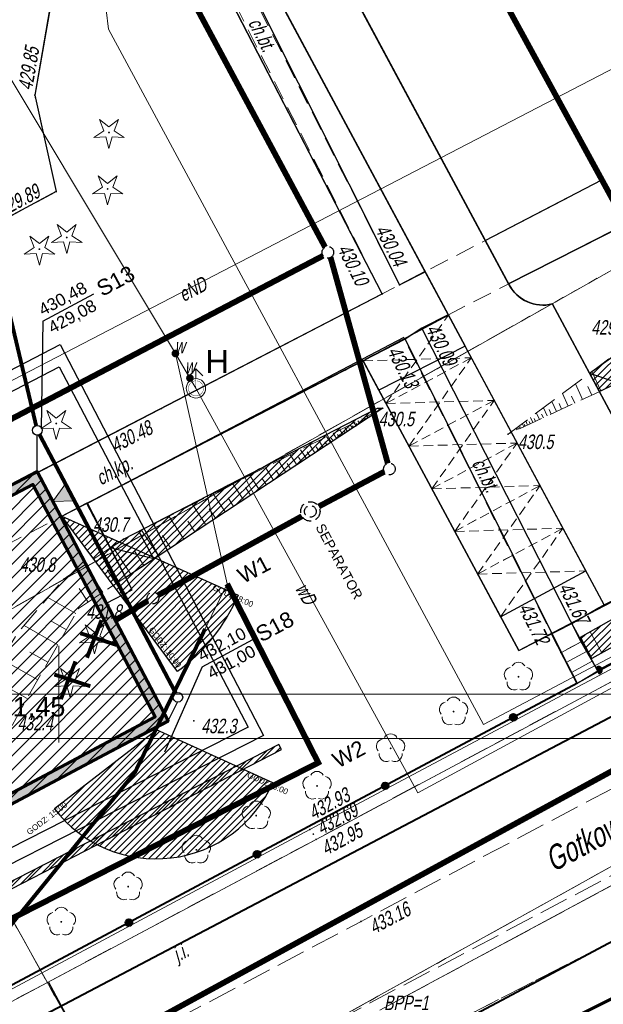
# Model space of a CAD drawing. Header units: metres. Extents: x 7408630 to 7411134, y 5569633 to 5570339.
# Tile 21 of 76: x 7410348 to 7410378, y 5569984 to 5570035. Entities that reach past the tile are written whole.
import ezdxf
from ezdxf.lldxf.tags import DXFTag

# ---------------------------------------------------------------- set-up
doc = ezdxf.new("R2010")
doc.units = ezdxf.units.M
doc.header["$MEASUREMENT"] = 0
for name, pattern in [('1.5_0.5', [2, 1.5, -0.5]), ('218-500', [1, 0.5, -0.5]), ('BUBZ01-500', [1.75, 1.25, -0.5]), ('DASHED', [0.75, 0.5, -0.25]), ('DGN Style 3', [8.758007, 6.255719, -2.502288]), ('HIDDEN', [9.525, 6.35, -3.175]), ('KTCR02-500', [1.5, 1, -0.5]), ('KTJZ01-500', [2, 1.5, -0.5])]:
    doc.linetypes.add(name, pattern=pattern)
for name, color, linetype, true_color in [('0 PZT - BUDYNEK OBJĘTY OPRACOWANIEM HATCH', 7, 'Continuous', 0x0d0d0d), ('1 PZT NASŁONECZNIENIE', 7, 'Continuous', 0xeb7500), ('_01_PZT - demontaże i rozbiórki', 7, 'Continuous', 0xd85c46)]:
    doc.layers.add(name, color=color, linetype=linetype, true_color=true_color)
for name, color, linetype, lineweight, true_color in [('0 PZT - SKARPY', 7, 'Continuous', 30, 0x395530), ('0 PZT - skarpy hatch', 7, 'Continuous', 5, 0x517944), ('_Ins - ele', 7, 'Continuous', 30, 0xb12020), ('_Kan-sanit', 7, 'KANSAN_LINE', 25, 0x624d2d), ('_Woda', 7, 'WODA_LINE', 25, 0x006b8f)]:
    doc.layers.add(name, color=color, linetype=linetype, lineweight=lineweight, true_color=true_color)
for name, color, linetype, lineweight in [('217-Granica konturu klasyfikcyjnego', 7, 'Continuous', 0), ('218-Granica użytku', 7, 'Continuous', 0), ('219-Linia granicy', 7, 'Continuous', 0), ('_BPP1-2', 7, 'Continuous', 0), ('_Kan-deszczowa', 82, 'KANSAN_LINE', 25), ('_MPZP_linie zagospodarowania', 7, 'Continuous', 0), ('_Zakres', 7, 'Continuous', 0), ('BUBZ01', 7, 'Continuous', 0), ('BUBZ01_1', 7, 'Continuous', 0), ('chodnik (powierzchnia)-Atr17', 7, 'Continuous', 0), ('Granica', 112, 'Continuous', 80), ('Hatch', 4, 'Continuous', 5), ('hydrant (punkt)', 7, 'Continuous', 0), ('jezdnia (powierzchnia)', 7, 'Continuous', 0), ('KTCR02', 7, 'Continuous', 0), ('KTJZ01', 7, 'Continuous', 0), ('KTOK04', 7, 'Continuous', 0), ('KTOK05_01', 7, 'Continuous', 0), ('KTOK06', 7, 'Continuous', 0), ('KTUL01', 7, 'Continuous', 0), ('mapa krzyze', 7, 'Continuous', 0), ('OBOP01_01', 7, 'Continuous', 0), ('OBOP02_01', 7, 'Continuous', 0), ('Obrys', 2, 'Continuous', 60), ('Opis', 8, 'Continuous', 13), ('przewód elektroenergetyczny (linia)', 7, 'Continuous', 0), ('przewód elektroenergetyczny (linia)-Atr1', 7, 'Continuous', 0), ('przewód gazowy (linia)', 7, 'Continuous', 0), ('przewód wodociągowy (linia)', 7, 'Continuous', 0), ('przewód wodociągowy (linia)-Atr1', 7, 'Continuous', 0), ('PTRW02', 7, 'Continuous', 0), ('RTPW01', 7, 'Continuous', 0), ('RTPW02', 7, 'Continuous', 0), ('SDRPK_420', 7, 'Continuous', 0), ('skarpa nieumocniona (powierzchnia)', 7, 'Continuous', 0), ('zasuwa - siec wodociągowa (punkt)', 7, 'Continuous', 0), ('zasuwa - siec wodociągowa (punkt)-Atr17', 7, 'Continuous', 0)]:
    doc.layers.add(name, color=color, linetype=linetype, lineweight=lineweight)
doc.layers.add('_MAPA', color=7, linetype='Continuous')
doc.styles.add('ARIAL', font='tahoma.ttf')
doc.styles.get("Standard").update_dxf_attribs({"font": 'arial.ttf'})
doc.styles.add('Style-WORKING_1250 I 0.20944', font='WORKING_1250.shx', dxfattribs={"oblique": 12})
tags = doc.linetypes.add('FH1_LINE', pattern='A,1,-0.2,["X",Standard,S=0.2,R=0,X=-0.1,Y=-0.1],-0.2', length=1.4).pattern_tags.tags
tags[15:16] = [DXFTag(74, 4), DXFTag(75, 0), DXFTag(340, '0'), DXFTag(46, 1.0), DXFTag(50, 0.0), DXFTag(44, 0.0), DXFTag(45, 0.0)]
tags[4:5] = [DXFTag(74, 4), DXFTag(75, 0), DXFTag(340, '0'), DXFTag(46, 1.0), DXFTag(50, 0.0), DXFTag(44, 0.0), DXFTag(45, 0.0)]
doc.linetypes.add('KANSAN_LINE', pattern='A,0.5,-0.2,["KS",ARIAL,S=0.1,R=0,X=-0.1,Y=-0.05],-0.25', length=0.95)
doc.linetypes.add('WODA_LINE', pattern='A,0.5,-0.2,["W",ARIAL,S=0.1,R=0,X=-0.1,Y=-0.05],-0.25', length=0.95)
pattern_1 = [(45, (0, 0), (-0.1767766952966, 0.1767766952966), [])]

# ---------------------------------------------------------------- blocks, each defined once
blk = doc.blocks.new('MIEJSCE POSTOJOWE')
at = {"layer": 'SDRPK_420', "color": 7, "linetype": 'DASHED', "lineweight": 13}
blk.add_lwpolyline([(7390925.942, 5525336.927), (7390925.942, 5525339.427), (7390930.942, 5525339.427), (7390930.942, 5525336.927)], close=True, dxfattribs=at)
for points in [[(7390925.942, 5525339.427), (7390930.942, 5525336.927)], [(7390925.942, 5525336.927), (7390930.942, 5525339.427)]]:
    blk.add_lwpolyline(points, dxfattribs=at)
blk = doc.blocks.new('513_1')
at = {"layer": 'hydrant (punkt)', "color": 7, "linetype": 'Continuous', "lineweight": 13}
for p, q in [((0, 10), (-3.54, 6.46)), ((0, 5), (0, 10)), ((0, 10), (3.54, 6.46))]:
    blk.add_line(p, q, dxfattribs=at)
blk.add_circle((0, 0), 5, dxfattribs=at)
blk = doc.blocks.new('OBOP02_01')
at = {"layer": 'OBOP02_01', "linetype": 'Continuous', "lineweight": 13}
h = blk.add_hatch(color=96, dxfattribs=at)
edge = h.paths.add_edge_path()
edge.add_arc((0, 0), 0.05, 0, 360)
at = {"layer": 'OBOP02_01', "color": 96, "linetype": 'Continuous', "lineweight": 13}
for centre, start, end in [((0, 0.375), 30.1471, 149.8529), ((-0.357, 0.116), 102.1471, 221.8529), ((0.357, 0.116), 318.1471, 77.8529), ((-0.22, -0.303), 174.1472, 293.8529), ((0.22, -0.303), 246.1471, 5.8529)]:
    blk.add_arc(centre, 0.375, start, end, dxfattribs=at)
blk = doc.blocks.new('OBOP01_01')
at = {"layer": 'OBOP01_01', "linetype": 'Continuous', "lineweight": 13}
h = blk.add_hatch(color=96, dxfattribs=at)
edge = h.paths.add_edge_path()
edge.add_arc((0, 0), 0.05, 0, 360)
at = {"layer": 'OBOP01_01', "color": 96, "linetype": 'Continuous', "lineweight": 13, "flags": 128}
blk.add_lwpolyline([(0, -0.829), (-0.167, -0.23), (-0.788, -0.256), (-0.271, 0.088), (-0.487, 0.671), (0, 0.285), (0.487, 0.671), (0.271, 0.088), (0.788, -0.256), (0.167, -0.23), (0, -0.829)], close=True, dxfattribs=at)
blk = doc.blocks.new('RTPW02')
at = {"layer": 'RTPW02', "linetype": 'Continuous', "lineweight": 13}
h = blk.add_hatch(color=7, dxfattribs=at)
edge = h.paths.add_edge_path()
edge.add_arc((0, 0), 0.045, 0, 360)
blk = doc.blocks.new('RTPW01')
at = {"layer": 'RTPW01', "linetype": 'Continuous', "lineweight": 13}
h = blk.add_hatch(color=7, dxfattribs=at)
edge = h.paths.add_edge_path()
edge.add_arc((0, 0), 0.045, 0, 360)
blk = doc.blocks.new('US25_1')
at = {"layer": 'zasuwa - siec wodociągowa (punkt)', "linetype": 'Continuous', "lineweight": 13}
h = blk.add_hatch(color=7, dxfattribs=at)
edge = h.paths.add_edge_path()
edge.add_arc((0, 0), 2, 0, 360)
blk = doc.blocks.new('A$C92b4fa8d')
at = {"layer": 'KTOK05_01', "linetype": 'Continuous', "lineweight": 40}
blk.add_hatch(color=7, dxfattribs=at).paths.add_polyline_path([(177.734, 51.353), (177.886, 51.067, 1.360434)])
h = blk.add_hatch(color=7, dxfattribs=at)
edge = h.paths.add_edge_path()
edge.add_arc((173.453, 48.802), 0.17, 0, 360)
h = blk.add_hatch(color=7, dxfattribs=at)
edge = h.paths.add_edge_path()
edge.add_arc((166.838, 45.267), 0.17, 0, 360)
h = blk.add_hatch(color=7, dxfattribs=at)
edge = h.paths.add_edge_path()
edge.add_arc((160.224, 41.732), 0.17, 0, 360)
h = blk.add_hatch(color=7, dxfattribs=at)
edge = h.paths.add_edge_path()
edge.add_arc((153.608, 38.199), 0.17, 0, 360)
at = {"layer": '217-Granica konturu klasyfikcyjnego', "color": 3, "linetype": '1.5_0.5', "lineweight": 13, "flags": 128}
for points in [[(140.78, 50.59), (210.08, 89.72)], [(151.52, 31.29), (221.06, 69.22)], [(140.78, 50.59), (151.52, 31.29)], [(163.4, 32.69), (192.01, 48.61)], [(183.12, 42.59), (166.57, 33.68)], [(167.8, 31.71), (184.83, 40.46)]]:
    blk.add_lwpolyline(points, dxfattribs=at)
at = {"layer": '218-Granica użytku', "color": 7, "linetype": '218-500', "lineweight": 13, "flags": 128}
for points in [[(140.78, 50.59), (210.08, 89.72)], [(151.52, 31.29), (221.06, 69.22)], [(140.78, 50.59), (151.52, 31.29)], [(163.4, 32.69), (192.01, 48.61)], [(166.57, 33.68), (183.12, 42.59)], [(184.83, 40.46), (167.8, 31.71)]]:
    blk.add_lwpolyline(points, dxfattribs=at)
at = {"layer": '219-Linia granicy', "color": 96, "linetype": 'Continuous', "lineweight": 13, "flags": 128}
for points in [[(140.78, 50.59), (220.82, 95.8)], [(232.43, 75.43), (151.52, 31.29)], [(140.78, 50.59), (151.52, 31.29)], [(192.01, 48.61), (163.4, 32.69)], [(183.12, 42.59), (166.57, 33.68)]]:
    blk.add_lwpolyline(points, dxfattribs=at)
at = {"layer": '_MPZP_linie zagospodarowania', "color": 212, "linetype": 'Continuous', "lineweight": 40, "flags": 128}
for points in [[(281.682, 107.293), (252.277, 88.198), (194.314, 57.15), (92.266, 3.445), (83.873, -3.193), (-4.322, -35.195)], [(93.117, -13.812), (93.145, -8.969), (96.377, -6.078), (154.207, 24.263), (222.995, 60.932), (259.254, 81.257), (287.202, 99.31)]]:
    blk.add_lwpolyline(points, dxfattribs=at)
at = {"layer": '_Zakres', "color": 7, "linetype": 'DGN Style 3', "lineweight": 70, "flags": 128}
blk.add_lwpolyline([(-38.44, 57.308), (8.317, -51.554), (289.417, 90.186), (230.606, 183.118), (-38.44, 57.308)], close=True, dxfattribs=at)
at = {"layer": 'BUBZ01', "color": 7, "linetype": 'BUBZ01-500', "lineweight": 13, "flags": 128}
for points in [[(223.01, 79.01), (213.67, 72.52), (190.12, 60.23), (188.35, 62.04), (185.55, 67.18), (182.16, 67.62), (173.18, 63.43)], [(173.18, 63.43), (179.75, 68.34), (186.6, 70.83), (190.97, 63.64), (198.86, 67.04), (223.01, 79.01)], [(124.07, 27.08), (136.04, 33.65), (147.83, 53.11), (150.27, 55.97), (153.33, 58.01), (166.71, 64.77)], [(166.71, 64.77), (151.01, 54.43), (147.8, 48.8), (139.36, 32.95), (136.78, 30.24), (127.38, 24.93)], [(177.5, 51.85), (176.92, 52.94), (187.55, 58.95), (194.71, 58.83), (194.87, 57.98)], [(194.87, 57.98), (187.87, 57.61), (177.5, 51.85)]]:
    blk.add_lwpolyline(points, dxfattribs=at)
at = {"layer": 'BUBZ01_1', "color": 7, "linetype": 'Continuous', "lineweight": 13}
for p, q in [((177.508, 66.665), (177.974, 65.667)), ((176.655, 66.027), (177.029, 65.226)), ((177.291, 65.896), (177.501, 65.446)), ((175.436, 65.116), (175.678, 64.596)), ((175.984, 65.526), (176.286, 64.879)), ((176.456, 65.395), (176.623, 65.037)), ((175.009, 64.797), (175.206, 64.375)), ((175.3, 64.702), (175.408, 64.47)), ((175.814, 65.01), (175.948, 64.722)), ((165.431, 64.124), (165.522, 63.987)), ((165.541, 64.093), (165.584, 64.028)), ((165.633, 64.226), (165.709, 64.111)), ((165.736, 64.206), (165.772, 64.152)), ((165.768, 64.294), (165.834, 64.193)), ((165.866, 64.281), (165.897, 64.234)), ((165.903, 64.362), (165.959, 64.276)), ((166.32, 64.544), (166.335, 64.523)), ((174.094, 64.113), (174.193, 63.903)), ((174.338, 64.296), (174.463, 64.029)), ((174.529, 64.239), (174.598, 64.092)), ((174.643, 64.523), (174.8, 64.186)), ((174.914, 64.47), (175.003, 64.281)), ((164.489, 63.648), (164.646, 63.411)), ((164.697, 63.605), (164.771, 63.493)), ((164.759, 63.784), (164.896, 63.575)), ((164.957, 63.755), (165.021, 63.658)), ((165.028, 63.92), (165.146, 63.74)), ((165.152, 63.868), (165.209, 63.781)), ((165.23, 64.022), (165.334, 63.864)), ((165.347, 63.98), (165.396, 63.905)), ((173.607, 63.749), (173.653, 63.651)), ((173.694, 63.738), (173.72, 63.682)), ((173.729, 63.84), (173.788, 63.714)), ((173.822, 63.815), (173.855, 63.745)), ((173.912, 63.977), (173.99, 63.808)), ((174.015, 63.931), (174.058, 63.84)), ((174.272, 64.085), (174.328, 63.966)), ((163.413, 63.104), (163.645, 62.751)), ((163.817, 63.308), (164.02, 62.999)), ((164.048, 63.229), (164.145, 63.081)), ((164.153, 63.478), (164.333, 63.205)), ((164.373, 63.417), (164.458, 63.287)), ((162.471, 62.628), (162.769, 62.175)), ((162.942, 62.866), (163.207, 62.463)), ((163.269, 62.777), (163.395, 62.587)), ((163.724, 63.041), (163.833, 62.875)), ((161.932, 62.356), (162.269, 61.845)), ((162.36, 62.251), (162.519, 62.01)), ((162.815, 62.514), (162.957, 62.298)), ((160.654, 61.71), (161.081, 61.062)), ((161.192, 61.574), (161.393, 61.268)), ((161.327, 62.05), (161.706, 61.474)), ((161.776, 61.913), (161.956, 61.639)), ((159.846, 61.302), (160.33, 60.568)), ((160.478, 61.161), (160.705, 60.815)), ((158.972, 60.86), (159.517, 60.033)), ((159.634, 60.672), (159.892, 60.28)), ((157.962, 60.35), (158.579, 59.415)), ((158.725, 60.146), (159.016, 59.703)), ((156.886, 59.806), (157.578, 58.755)), ((157.751, 59.582), (158.078, 59.085)), ((155.674, 59.194), (156.452, 58.014)), ((156.647, 58.943), (157.015, 58.385)), ((154.261, 58.481), (155.138, 57.149)), ((155.349, 58.191), (155.764, 57.561)), ((152.759, 57.629), (153.7, 56.201)), ((153.921, 57.364), (154.388, 56.655)), ((151.326, 56.674), (152.261, 55.254)), ((152.48, 56.419), (152.949, 55.707)), ((151.044, 55.467), (151.51, 54.76)), ((149.431, 54.987), (150.862, 54.171)), ((148.201, 53.545), (149.94, 52.553)), ((149.587, 53.783), (150.383, 53.33)), ((177.42, 53.223), (178.022, 52.14)), ((148.502, 52.173), (149.423, 51.647)), ((147.04, 51.806), (148.907, 50.741)), ((147.407, 50.31), (148.353, 49.771))]:
    blk.add_line(p, q, dxfattribs=at)
at = {"layer": 'jezdnia (powierzchnia)', "color": 7, "linetype": '1.5_0.5', "lineweight": 13, "flags": 128}
blk.add_lwpolyline([(130.61, 15.46), (157.59, 29.58), (178.52, 40.63), (199.04, 51.51), (209.5, 57.17)], dxfattribs=at)
at = {"layer": 'KTCR02', "color": 7, "linetype": 'KTCR02-500', "lineweight": 13, "flags": 128}
for points in [[(167.58, 71.14), (154.52, 96.92), (153.62, 96.43), (166.69, 70.68), (167.58, 71.14)], [(135.73, 68.27), (136.16, 68.6), (138.02, 69.59), (149.86, 75.96), (148.75, 80.95), (151.35, 95.77)], [(168.73, 68.9), (185.53, 77.51), (184.26, 79.81), (167.58, 71.14)], [(166.69, 70.68), (155.28, 64.75), (141.52, 57.63), (139.6, 56.59), (136.71, 54.97)], [(168.73, 68.9), (167.83, 68.35), (175.91, 52.14), (176.95, 52.71), (168.73, 68.9)], [(129.85, 48.68), (145.28, 56.67), (167.83, 68.35)]]:
    blk.add_lwpolyline(points, dxfattribs=at)
at = {"layer": 'KTJZ01', "color": 7, "linetype": 'KTJZ01-500', "lineweight": 13, "flags": 128}
for points in [[(140.1, 24.74), (165.59, 38.26), (191.97, 52.24), (194.56, 53.95), (194.96, 54.83), (195.8, 55.52), (207.03, 61.38)], [(195.8, 55.52), (192.61, 55.89), (188.95, 56.22), (163.27, 42.5), (137.92, 28.99), (128.08, 23.3)]]:
    blk.add_lwpolyline(points, dxfattribs=at)
at = {"layer": 'KTOK04', "color": 7, "linetype": 'Continuous', "lineweight": 13}
blk.add_line((177.81, 51.21), (176.76, 50.57), dxfattribs=at)
at = {"layer": 'KTOK05_01', "color": 7, "linetype": 'Continuous', "lineweight": 40, "flags": 128}
for points in [[(195.17, 56.62), (188.73, 56.98), (177.81, 51.21)], [(176.76, 50.57), (162.86, 43.14), (137.56, 29.63), (127.38, 24.16), (103.72, 10.95), (102.58, 10.34)]]:
    blk.add_lwpolyline(points, dxfattribs=at)
for points in [[(177.732, 51.358), (177.888, 51.062, 1.347794), (177.732, 51.358)], [(177.734, 51.353), (177.886, 51.067, 1.360434), (177.734, 51.353)]]:
    blk.add_lwpolyline(points, format="xyb", close=True, dxfattribs=at)
at = {"layer": 'KTOK05_01', "color": 7, "linetype": 'Continuous', "lineweight": 40}
for centre, radius in [((173.453, 48.802), 0.175), ((173.453, 48.802), 0.17), ((166.838, 45.267), 0.175), ((166.838, 45.267), 0.17), ((160.224, 41.732), 0.175), ((160.224, 41.732), 0.17), ((153.608, 38.199), 0.175), ((153.608, 38.199), 0.17)]:
    blk.add_circle(centre, radius, dxfattribs=at)
at = {"layer": 'KTOK06', "color": 7, "linetype": 'Continuous', "lineweight": 13}
for p, q in [((176.184, 51.633), (177.237, 52.21)), ((176.459, 51.127), (177.523, 51.71))]:
    blk.add_line(p, q, dxfattribs=at)
at = {"layer": 'KTOK06', "color": 7, "linetype": 'Continuous', "lineweight": 13, "flags": 128}
blk.add_lwpolyline([(175.91, 52.14), (176.95, 52.71), (177.81, 51.21), (176.76, 50.57), (175.91, 52.14)], close=True, dxfattribs=at)
at = {"layer": 'mapa krzyze', "color": 7, "linetype": 'Continuous', "lineweight": 0}
for p, q in [((150, 52.5), (150, 50)), ((150, 50), (150, 47.5))]:
    blk.add_line(p, q, dxfattribs=at)
at = {"layer": 'mapa krzyze', "color": 7, "linetype": 'Continuous', "lineweight": 0, "flags": 128}
blk.add_lwpolyline([(-56.064, 50), (200, 50), (200, 178.142)], dxfattribs=at)
at = {"layer": 'przewód elektroenergetyczny (linia)', "color": 1, "linetype": 'Continuous', "lineweight": 13, "flags": 128}
blk.add_lwpolyline([(138.14, 61.31), (182.38, 84.29), (165.206, 114.326)], dxfattribs=at)
at = {"layer": 'przewód gazowy (linia)', "color": 40, "linetype": 'Continuous', "lineweight": 13, "flags": 128}
for points in [[(90.84, 83.46), (141.14, 109.61), (148.31, 97.9), (151.72, 91.37), (152.56, 84.36), (171.91, 48.43)], [(171.91, 48.43), (201.52, 64.08), (212.53, 70.41), (245.52, 90.69), (275.57, 105.21), (278.712, 107.101)]]:
    blk.add_lwpolyline(points, dxfattribs=at)
at = {"layer": 'przewód wodociągowy (linia)', "color": 5, "linetype": 'Continuous', "lineweight": 13, "flags": 128}
for points in [[(132.89, 106.17), (156.01, 67.6), (156.76, 66.33), (157.07, 65.8), (168.53, 44.91)], [(168.53, 44.91), (200.87, 62.41), (232.03, 80.16), (271.96, 101.54), (279.384, 106.039)], [(156.01, 67.6), (158.68, 55.7), (153.92, 45.96), (144.7, 34.6), (133.57, 26.03), (101.9, 8.89), (39.75, -15.97), (39.53, -16.18), (38.65, -16.4)]]:
    blk.add_lwpolyline(points, dxfattribs=at)
at = {"layer": 'PTRW02', "color": 7, "linetype": 'Continuous', "lineweight": 13, "flags": 128}
blk.add_lwpolyline([(192.61, 55.89), (192.76, 56.48), (188.81, 56.78), (162.95, 43.01), (137.67, 29.47), (137.92, 28.99), (163.27, 42.5), (188.95, 56.22), (192.61, 55.89)], close=True, dxfattribs=at)
at = {"layer": 'skarpa nieumocniona (powierzchnia)', "color": 7, "linetype": 'Continuous', "lineweight": 13, "flags": 128}
blk.add_lwpolyline([(177.2, 52.27), (177.02, 52.59)], dxfattribs=at)
at = {"layer": 'hydrant (punkt)', "color": 7, "linetype": 'Continuous', "lineweight": 13, "xscale": 0.1, "yscale": 0.1, "zscale": 0.1}
blk.add_blockref('513_1', (157.07, 65.8), dxfattribs=at)
at = {"layer": 'OBOP01_01', "color": 96, "linetype": 'Continuous', "lineweight": 13}
for p in [(152.58, 79.02), (152.51, 76.1), (150.4, 73.59), (148.99, 72.99), (149.86, 63.98), (151.84, 52.91), (150.57, 50.66)]:
    blk.add_blockref('OBOP01_01', p, dxfattribs=at)
at = {"layer": 'OBOP02_01', "color": 96, "linetype": 'Continuous', "lineweight": 13}
for p in [(173.72, 50.9), (170.37, 49.1), (167.12, 47.2), (163.32, 45.26), (160.18, 43.73), (157.09, 41.96), (153.57, 40.06), (150.12, 38.24)]:
    blk.add_blockref('OBOP02_01', p, dxfattribs=at)
at = {"layer": 'RTPW01', "color": 7, "linetype": 'Continuous', "lineweight": 13}
for p in [(166.71, 64.77), (173.18, 63.43), (153.33, 58.01), (150.27, 55.97), (151.01, 54.43), (177.5, 51.85), (156.96, 48.62)]:
    blk.add_blockref('RTPW01', p, dxfattribs=at)
at = {"layer": 'RTPW02', "color": 7, "linetype": 'Continuous', "lineweight": 13}
for p in [(148.75, 80.95), (149.86, 75.96), (166.69, 70.68), (167.58, 71.14), (168.73, 68.9), (167.83, 68.35), (155.28, 64.75), (176.95, 52.71), (175.91, 52.14), (162.95, 43.01), (163.13, 42.77), (163.27, 42.5), (165.59, 38.26)]:
    blk.add_blockref('RTPW02', p, dxfattribs=at)
at = {"layer": 'zasuwa - siec wodociągowa (punkt)', "color": 7, "linetype": 'Continuous', "lineweight": 13, "xscale": 0.1, "yscale": 0.1, "zscale": 0.1}
for p in [(156.01, 67.6), (156.76, 66.33)]:
    blk.add_blockref('US25_1', p, dxfattribs=at)
at = {"layer": '_BPP1-2', "color": 141, "linetype": 'Continuous', "lineweight": 13, "style": 'Style-WORKING_1250 I 0.20944', "oblique": 12, "width": 0.733333}
blk.add_text(' BPP=1', height=0.75, dxfattribs=at).set_placement((166.57, 33.68))
at = {"layer": 'chodnik (powierzchnia)-Atr17', "color": 7, "lineweight": 13, "insert": (159.737, 84.687), "char_height": 0.75, "attachment_point": 7, "rotation": 296.942, "line_spacing_factor": 0.6}
blk.add_mtext('\\FWORKING_1250;\\Q12;\\H1x;\\W0.725;ch.bt.', dxfattribs=at)
at = {"layer": 'KTCR02', "color": 7, "linetype": 'Continuous', "lineweight": 13, "style": 'Style-WORKING_1250 I 0.20944', "oblique": 12, "width": 0.725}
for s, rotation, p in [('ch.kp.', 27.3761, (152.159, 60.771)), ('ch.bt.', 296.4943, (171.294, 61.942))]:
    blk.add_text(s, height=0.75, rotation=rotation, dxfattribs=at).set_placement(p)
at = {"layer": 'KTJZ01', "color": 7, "linetype": 'Continuous', "lineweight": 13, "style": 'Style-WORKING_1250 I 0.20944', "oblique": 12, "width": 0.725}
blk.add_text('j.i.', height=0.75, rotation=28.0549, dxfattribs=at).set_placement((156.134, 36.152))
at = {"layer": 'KTUL01', "color": 7, "linetype": 'Continuous', "lineweight": 13, "style": 'Style-WORKING_1250 I 0.20944', "oblique": 12, "width": 0.725}
blk.add_text('Gotkowice-Sułoszowa', height=1.25, rotation=27.9212, dxfattribs=at).set_placement((175.505, 40.793))
at = {"layer": 'przewód elektroenergetyczny (linia)-Atr1', "color": 1, "lineweight": 13, "insert": (156.258, 70.579), "char_height": 0.75, "attachment_point": 4, "rotation": 27.449, "line_spacing_factor": 0.6}
blk.add_mtext('\\FWORKING_1250;\\Q12;\\H1x;\\W0.725;eND', dxfattribs=at)
at = {"layer": 'przewód wodociągowy (linia)-Atr1', "color": 5, "lineweight": 13, "insert": (162.5, 55.65), "char_height": 0.75, "attachment_point": 4, "rotation": 298.749, "line_spacing_factor": 0.6}
blk.add_mtext('\\FWORKING_1250;\\Q12;\\H1x;\\W0.725;wD', dxfattribs=at)
at = {"layer": 'RTPW01', "color": 7, "linetype": 'Continuous', "lineweight": 13, "style": 'Style-WORKING_1250 I 0.20944', "oblique": 12, "width": 0.725}
for s, p in [('429.4', (177.474, 68.574)), ('430.5', (166.507, 63.839)), ('430.5', (173.697, 62.664)), ('430.7', (151.758, 58.388)), ('430.8', (147.98, 56.318)), ('431.8', (151.404, 53.893)), ('432.4', (147.86, 48.134)), ('432.3', (157.339, 47.982))]:
    blk.add_text(s, height=0.75, dxfattribs=at).set_placement(p)
at = {"layer": 'RTPW02', "color": 7, "linetype": 'Continuous', "lineweight": 13, "style": 'Style-WORKING_1250 I 0.20944', "oblique": 12, "width": 0.725}
for s, rotation, p in [('429.85', 80.2189, (148.611, 81.165)), ('429.89', 28.2806, (147.14, 74.666)), ('430.04', 296.9111, (166.305, 74.007)), ('430.10', 296.9111, (164.348, 73.011)), ('430.09', 296.4943, (168.916, 68.876)), ('430.13', 296.4943, (166.927, 67.728)), ('430.48', 27.3761, (152.927, 62.47)), ('431.67', 296.4943, (175.76, 55.526)), ('431.72', 296.4943, (173.689, 54.476)), ('432.93', 28.1142, (163.135, 43.484)), ('432.69', 28.1142, (163.55, 42.71)), ('432.95', 28.1142, (163.787, 41.649)), ('433.16', 27.9212, (166.26, 37.586))]:
    blk.add_text(s, height=0.75, rotation=rotation, dxfattribs=at).set_placement(p)
at = {"layer": 'zasuwa - siec wodociągowa (punkt)-Atr17', "color": 7, "lineweight": 13, "char_height": 0.75, "attachment_point": 7, "line_spacing_factor": 0.6}
for insert in [(155.97, 67.61), (156.5, 66.56)]:
    blk.add_mtext('\\FWORKING_1250;\\Q12;\\H1x;\\W0.725;w', dxfattribs=dict(at, insert=insert))

msp = doc.modelspace()

# ---------------------------------------------------------------- hatches: boundary and pattern name
at = {"layer": '0 PZT - skarpy hatch'}
h = msp.add_hatch(dxfattribs=at)
h.set_pattern_fill('ANSI31', color=256, scale=2)
h.set_pattern_definition(pattern_1)
h.paths.add_polyline_path([(7410377.89753, 5570015.63116), (7410377.39025, 5570016.57647), (7410379.90649, 5570018.39689), (7410382.063, 5570019.18079), (7410382.97198, 5570017.51461), (7410382.16, 5570017.62)])
h = msp.add_hatch(dxfattribs=at)
h.set_pattern_fill('ANSI31', color=256, scale=2)
h.set_pattern_definition(pattern_1)
h.paths.add_polyline_path([(7410353.44303, 5570006.03239), (7410352.64317, 5570007.55211), (7410353.33, 5570008.01), (7410366.44, 5570014.77), (7410366.71, 5570014.77)])
h = msp.add_hatch(dxfattribs=at)
h.set_pattern_fill('ANSI31', color=256, scale=2)
h.set_pattern_definition(pattern_1)
h.paths.add_polyline_path([(7410377.5, 5570001.85), (7410376.92, 5570002.94), (7410387.55, 5570008.95), (7410388.36122, 5570007.63596), (7410387.94255, 5570007.6503)])
at = {"layer": 'Hatch', "linetype": 'Continuous'}
h = msp.add_hatch(dxfattribs=at)
h.set_pattern_fill('ANSI31', color=256, scale=4, style=0)
h.set_pattern_definition([(45, (0, 0), (-0.353553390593, 0.353553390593), [])])
h.paths.add_polyline_path([(7410336.65127, 5570005.08189), (7410348.86493, 5570011.51013), (7410355.64164, 5569998.62673), (7410332.76008, 5569986.45985), (7410325.92991, 5569999.30995), (7410336.71063, 5570004.9688)])
at = {"layer": 'Obrys'}
h = msp.add_hatch(color=256, dxfattribs=at)
h.dxf.hatch_style = 1
h.paths.add_polyline_path([(7410336.65127, 5570005.08189), (7410348.86493, 5570011.51013), (7410355.64164, 5569998.62673), (7410332.75998, 5569986.46003), (7410325.92991, 5569999.30995), (7410336.71063, 5570004.9688)])
h.paths.add_polyline_path([(7410337.32611, 5570004.87205), (7410348.65535, 5570010.8348), (7410354.96631, 5569998.83633), (7410332.96777, 5569987.13441), (7410326.60731, 5569999.10083), (7410337.38573, 5570004.75847)], flags=16)

# ---------------------------------------------------------------- linework, layer by layer
for p, q in [((7410378.13482, 5570004.6147), (7410343.6852, 5570068.81129)), ((7410382.58835, 5570006.88984), (7410375.47083, 5570020.1533)), ((7410373.7291, 5570002.25047), (7410365.65274, 5570017.30069))]:
    msp.add_line(p, q)
for points in [[(7410254.33, 5569932.93), (7410275.68, 5569939.9), (7410351.52, 5569981.29), (7410432.43, 5570025.43), (7410392.12664, 5570096.22365), (7410365.65885, 5570081.3523), (7410312.67, 5570051.11), (7410274.39, 5570029.2), (7410221.02, 5570009.91)], [(7410338.02, 5570019.59), (7410343.64872, 5570008.73369), (7410366.69, 5570020.68), (7410360, 5570033.635), (7410353.31, 5570046.59), (7410351.81, 5570048.81), (7410351.35, 5570045.77), (7410348.75, 5570030.95), (7410349.86, 5570025.96)], [(7410355.09801, 5570047.54361), (7410354.50238, 5570047.24522), (7410367.58, 5570021.14), (7410368.89897, 5570021.82564)], [(7410353.31001, 5570046.59), (7410354.50238, 5570047.24522), (7410367.58, 5570021.14), (7410368.88974, 5570021.84284), (7410370.0948, 5570019.59722), (7410368.72827, 5570018.90341), (7410367.87, 5570018.34), (7410350.10144, 5570009.16076), (7410348.90886, 5570011.46094), (7410366.69, 5570020.68)], [(7410373.21227, 5570021.18983), (7410372.0047, 5570023.44011), (7410378.03049, 5570026.57252), (7410379.27625, 5570024.289)]]:
    msp.add_lwpolyline(points, close=True)
for points in [[(7410334.98, 5570017.88), (7410332.06, 5570023.3), (7410346.6, 5570031.25), (7410350.1, 5570051.95), (7410349.05, 5570053.89), (7410346.35, 5570052.47), (7410342.08, 5570060.52), (7410344.4012, 5570061.81055), (7410344.67098, 5570061.95821), (7410342.3, 5570066.29), (7410341.27401, 5570067.43515), (7410347.9276, 5570071.23155), (7410349.55, 5570068.39), (7410353.2, 5570069.41), (7410361.7978, 5570054.12391), (7410362.72425, 5570054.62932), (7410364.00136, 5570052.28834), (7410353.31, 5570046.59), (7410351.81, 5570048.81), (7410348.75, 5570030.95), (7410349.86, 5570025.96), (7410338.02, 5570019.59), (7410336.16, 5570018.6), (7410334.98, 5570017.88)], [(7410364.00136, 5570052.28834), (7410361.86231, 5570051.14568), (7410358.18543, 5570049.19221), (7410372.0047, 5570023.44011), (7410378.03049, 5570026.57252), (7410364.00136, 5570052.28834)], [(7410372.0047, 5570023.44011), (7410376.44071, 5570025.7461)], [(7410373.21227, 5570021.18983), (7410377.6658, 5570023.46497)], [(7410376.73, 5570000.56), (7410377.83, 5570001.17), (7410376.95, 5570002.71), (7410368.72827, 5570018.90341), (7410367.87, 5570018.34), (7410376.73, 5570000.56)], [(7410352.45118, 5570004.69626), (7410353.77856, 5570005.39488), (7410351.43041, 5570009.85637), (7410367.82225, 5570018.43627)], [(7410337.56, 5569979.63), (7410332.81494, 5569986.55123), (7410355.66733, 5569998.57842), (7410352.45118, 5570004.69626), (7410353.77856, 5570005.39488), (7410351.46832, 5570009.86689), (7410365.68567, 5570017.23932), (7410373.72889, 5570002.25085), (7410375.41489, 5570003.13328), (7410376.73, 5570000.56), (7410337.56, 5569979.63), (7410333.18504, 5569985.85521)], [(7410377.39025, 5570016.57647), (7410377.89753, 5570015.63116)], [(7410353.44765, 5570006.03543), (7410352.64317, 5570007.55211)], [(7410373.7291, 5570002.25047), (7410376.53602, 5570003.69113)], [(7410351.52227, 5569981.28592), (7410349.4664, 5569985.14353)]]:
    msp.add_lwpolyline(points)
msp.add_lwpolyline([(7410346.72601, 5570070.54677), (7410373.23139, 5570021.15419, 0.34199871), (7410375.46877, 5570020.15713)], format="xyb")
for points in [[(7410373.7291, 5570002.25047), (7410382.58835, 5570006.88984), (7410375.47083, 5570020.1533, -0.34594507), (7410373.21227, 5570021.18983), (7410358.18697, 5570049.18935), (7410355.11745, 5570047.55334), (7410370.96331, 5570017.97876), (7410366.50642, 5570015.70988)], [(7410376.46926, 5570003.65686), (7410377.80876, 5570004.44866), (7410378.13482, 5570004.6147), (7410382.58835, 5570006.88984), (7410375.46877, 5570020.15713, -0.34765415), (7410373.21263, 5570021.19001), (7410379.27625, 5570024.289), (7410388.73, 5570006.98), (7410377.83, 5570001.17)]]:
    msp.add_lwpolyline(points, format="xyb", close=True)
at = {"layer": '0 PZT - SKARPY'}
for points in [[(7410377.89753, 5570015.63116), (7410377.39025, 5570016.57647), (7410379.90649, 5570018.39689), (7410382.063, 5570019.18079), (7410382.97198, 5570017.51461), (7410382.16, 5570017.62), (7410377.89753, 5570015.63116)], [(7410377.39025, 5570016.57647), (7410378.87125, 5570016.08549)], [(7410354.88791, 5570006.98399), (7410354.12599, 5570008.42044)], [(7410354.88791, 5570006.98399), (7410352.64317, 5570007.55212)]]:
    msp.add_lwpolyline(points, dxfattribs=at)
for points in [[(7410353.44303, 5570006.03239), (7410352.64317, 5570007.55211), (7410353.33, 5570008.01), (7410366.44, 5570014.77), (7410366.71, 5570014.77)], [(7410377.5, 5570001.85), (7410376.92, 5570002.94), (7410387.55, 5570008.95), (7410388.36122, 5570007.63596), (7410387.94255, 5570007.6503)]]:
    msp.add_lwpolyline(points, close=True, dxfattribs=at)
at = {"layer": '_01_PZT - demontaże i rozbiórki', "color": 22, "linetype": 'FH1_LINE', "ltscale": 2, "true_color": 0xd22222, "const_width": 0.2}
for points in [[(7410351.4469, 5570001.88262), (7410352.19215, 5570003.83035)], [(7410357.54253, 5570003.37248), (7410353.92, 5569995.96), (7410345.23584, 5569985.26021)], [(7410351.10603, 5570003.14877), (7410352.96169, 5570002.5451)], [(7410350.10184, 5569999.74802), (7410350.84709, 5570001.69575)], [(7410349.76097, 5570001.01417), (7410351.61663, 5570000.41049)]]:
    msp.add_lwpolyline(points, dxfattribs=at)
at = {"layer": '_Ins - ele'}
for points in [[(7410338.14, 5570011.31), (7410338.55121, 5570012.08703), (7410350.06461, 5570018.06754), (7410360.56064, 5569997.86107), (7410336.81643, 5569985.78172)], [(7410336.93116, 5570010.11865), (7410350.00915, 5570016.91187), (7410359.76652, 5569998.29855), (7410335.1, 5569985.75)]]:
    msp.add_lwpolyline(points, dxfattribs=at)
at = {"layer": '_Kan-deszczowa', "linetype": 'Continuous', "const_width": 0.2}
for points in [[(7410348.81993, 5570013.87625), (7410344.10417, 5570033.7395)], [(7410348.99411, 5570013.41178), (7410356.01993, 5570000.06274)]]:
    msp.add_lwpolyline(points, dxfattribs=at)
at = {"layer": '_Kan-deszczowa', "linetype": 'Continuous'}
for points in [[(7410348.8794, 5570011.51775), (7410348.87788, 5570013.38301)], [(7410355.64187, 5569998.62686), (7410356.12375, 5569999.59182)]]:
    msp.add_lwpolyline(points, dxfattribs=at)
for centre in [(7410348.87768, 5570013.63301), (7410356.13636, 5569999.84151)]:
    msp.add_circle(centre, 0.25, dxfattribs=at)
at = {"layer": '_Kan-sanit', "linetype": 'DASHED', "const_width": 0.3}
for points in [[(7410363.73689, 5570023.09074), (7410348.46185, 5570051.55566)], [(7410345.19787, 5570012.98654), (7410363.63572, 5570022.65051)]]:
    msp.add_lwpolyline(points, dxfattribs=at)
at = {"layer": '_Kan-sanit', "linetype": 'DASHED'}
msp.add_circle((7410363.87875, 5570022.8264), 0.3, dxfattribs=at)
at = {"layer": 'Granica', "linetype": 'HIDDEN', "ltscale": 0.2, "const_width": 0.3}
msp.add_lwpolyline([(7410328.77672, 5570062.49613), (7410327.21788, 5570065.03879), (7410334.24296, 5570068.86631), (7410335.56995, 5570066.4406), (7410351.41096, 5570075.32929), (7410390.98777, 5570002.82142), (7410280.48485, 5569942.52227), (7410251.10174, 5570020.78272), (7410259.22502, 5570023.71878), (7410273.58585, 5570030.63999), (7410311.53026, 5570053.16512), (7410328.77672, 5570062.49613)], dxfattribs=at)
at = {"layer": 'Obrys'}
for points in [[(7410336.65127, 5570005.08189), (7410348.86493, 5570011.51013), (7410355.64164, 5569998.62673), (7410332.76008, 5569986.45985), (7410325.92991, 5569999.30995), (7410336.71063, 5570004.9688)], [(7410337.32611, 5570004.87205), (7410348.65535, 5570010.8348), (7410354.96631, 5569998.83633), (7410332.96777, 5569987.13441), (7410326.60731, 5569999.10083), (7410337.38573, 5570004.75847)]]:
    msp.add_lwpolyline(points, close=True, dxfattribs=at)
at = {"layer": 'Opis', "color": 142, "lineweight": 30, "true_color": 0x2f8cca, "const_width": 0.02}
for points in [[(7410357.07, 5570015.8), (7410357.07, 5570016.8), (7410356.716, 5570016.446)], [(7410357.07, 5570015.8), (7410357.07, 5570016.8), (7410357.424, 5570016.446)]]:
    msp.add_lwpolyline(points, dxfattribs=at)
msp.add_lwpolyline([(7410357.07, 5570016.18847, 33.62775093), (7410357.11609, 5570016.18572)], format="xyb", dxfattribs=at)

# ---------------------------------------------------------------- block references
at = {"layer": 'Opis', "linetype": 'Continuous'}
for p, rotation in [((3510523.5698, -2793378.82974), 28.2192045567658), ((3511332.82591, -2793757.78908), 28.22474036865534)]:
    msp.add_blockref('MIEJSCE POSTOJOWE', p, dxfattribs=dict(at, rotation=rotation))

# ---------------------------------------------------------------- texts
at = {"layer": 'Opis', "color": 142, "lineweight": 30, "true_color": 0x2f8cca, "insert": (7410357.55757, 5570017.7846), "char_height": 1.2, "width": 0.5634303, "attachment_point": 1}
msp.add_mtext('H', dxfattribs=at)

# ---------------------------------------------------------------- next in the draw order: block references
at = {"layer": '_MAPA'}
msp.add_blockref('A$C92b4fa8d', (7410200, 5569950), dxfattribs=at)

# ---------------------------------------------------------------- next in the draw order: hatches: boundary and pattern name
at = {"layer": '0 PZT - BUDYNEK OBJĘTY OPRACOWANIEM HATCH'}
h = msp.add_hatch(dxfattribs=at)
h.set_pattern_fill('ANSI32', color=256)
h.set_pattern_definition([(45, (-0.85284, 0.743), (-0.265165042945, 0.265165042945), []), (45, (-0.67606, 0.743), (-0.265165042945, 0.265165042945), [])])
h.paths.add_polyline_path([(7410336.32285, 5569984.15354), (7410361.48554, 5569997.14168), (7410361.34793, 5569997.40826), (7410335.71907, 5569984.28084)])
at = {"layer": '1 PZT NASŁONECZNIENIE'}
h = msp.add_hatch(dxfattribs=at)
h.set_pattern_fill('ANSI31', color=256, scale=2)
h.set_pattern_definition(pattern_1)
edge = h.paths.add_edge_path()
edge.add_line((7410356.12435, 5570001.16849), (7410350.14502, 5570009.18989))
edge.add_line((7410350.14502, 5570009.18989), (7410359.25126, 5570005.11169))
edge.add_arc((7410350.1045, 5570009.15356), 10, 307.012214, 336.159816, ccw=False)
h = msp.add_hatch(dxfattribs=at)
h.set_pattern_fill('ANSI31', color=256, scale=2)
h.set_pattern_definition(pattern_1)
edge = h.paths.add_edge_path()
edge.add_line((7410355.02559, 5569998.14791), (7410349.76615, 5569994.08097))
edge.add_arc((7410355.00744, 5569998.09603), 6.6024, 217.453719, 336.141346)
edge.add_line((7410361.04564, 5569995.42547), (7410355.03946, 5569998.15864))
at = {"layer": 'Opis'}
msp.add_hatch(color=256, dxfattribs=at).paths.add_polyline_path([(7410350.33437, 5570010.86529), (7410349.68233, 5570009.95708), (7410350.80012, 5570009.98037)])

# ---------------------------------------------------------------- next in the draw order: linework, layer by layer
at = {"color": 84}
for p, q in [((7410349.16795, 5570019.2709), (7410351.79401, 5570020.68183)), ((7410349.16795, 5570019.2709), (7410349.07157, 5570013.72382)), ((7410357.38273, 5570001.41619), (7410360.0088, 5570002.82712)), ((7410357.38273, 5570001.41619), (7410355.44182, 5569997.00355))]:
    msp.add_line(p, q, dxfattribs=at)
for points in [[(7410372.79015, 5570004.00272), (7410377.19565, 5570006.36737), (7410370.10306, 5570019.58183), (7410365.69733, 5570017.2176)], [(7410352.45118, 5570004.69626), (7410353.77856, 5570005.39488), (7410351.44053, 5570009.86167), (7410350.10304, 5570009.15773)], [(7410376.75724, 5570000.5751), (7410377.83, 5570001.17), (7410376.46926, 5570003.65686), (7410375.41568, 5570003.1317)], [(7410336.32285, 5569984.15354), (7410361.48554, 5569997.14168), (7410361.34793, 5569997.40826), (7410335.71907, 5569984.28084)]]:
    msp.add_lwpolyline(points, close=True)
msp.add_lwpolyline([(7410364.81118, 5570016.69856), (7410364.77532, 5570016.7678)])
at = {"layer": '1 PZT NASŁONECZNIENIE', "elevation": 0}
for points in [[(7410356.12435, 5570001.16849), (7410350.14502, 5570009.18989), (7410359.25126, 5570005.11169, -0.12787058), (7410356.12435, 5570001.16848, -2.48359737)], [(7410355.02559, 5569998.14791), (7410349.76615, 5569994.08097, 0.56974026), (7410361.04564, 5569995.42547), (7410355.03946, 5569998.15864)]]:
    msp.add_lwpolyline(points, format="xyb", dxfattribs=at)
at = {"layer": '219-Linia granicy', "elevation": 0}
msp.add_lwpolyline([(7410165.26831, 5569997.71524), (7410493.74317, 5569997.71524)], dxfattribs=at)
at = {"layer": '_Kan-sanit', "linetype": 'DASHED', "const_width": 0.3}
for points in [[(7410366.97392, 5570011.9211), (7410364.01916, 5570022.56128)], [(7410363.4063, 5570009.69408), (7410366.78926, 5570011.49129)], [(7410355.11353, 5570005.11398), (7410362.54082, 5570009.1932)], [(7410352.90987, 5570003.8202), (7410354.58762, 5570004.82514)]]:
    msp.add_lwpolyline(points, dxfattribs=at)
at = {"layer": '_Kan-sanit', "linetype": 'DASHED'}
for centre, radius in [((7410367.05419, 5570011.63204), 0.3), ((7410362.9755, 5570009.44029), 0.5), ((7410362.9755, 5570009.44029), 0.3), ((7410354.85058, 5570004.96956), 0.3)]:
    msp.add_circle(centre, radius, dxfattribs=at)
at = {"layer": '_Woda', "linetype": 'Continuous', "lineweight": 35, "ltscale": 3, "const_width": 0.3}
msp.add_lwpolyline([(7410358.68, 5570005.7), (7410363.38346, 5569996.45977), (7410344.42843, 5569986.81128), (7410345.23584, 5569985.26021)], dxfattribs=at)
at = {"layer": 'Opis'}
msp.add_lwpolyline([(7410350.80012, 5570009.98037), (7410349.68233, 5570009.95708), (7410350.33437, 5570010.86529)], close=True, dxfattribs=at)

# ---------------------------------------------------------------- next in the draw order: block references
at = {"layer": 'Opis', "linetype": 'Continuous', "rotation": 28.22474036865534}
for p in [(3511334.00782, -2793759.99152), (3511335.18972, -2793762.19398), (3511336.37161, -2793764.39644), (3511337.5543, -2793766.59834)]:
    msp.add_blockref('MIEJSCE POSTOJOWE', p, dxfattribs=at)

# ---------------------------------------------------------------- next in the draw order: texts
at = {"insert": (7410338.71883, 5569999.84924), "char_height": 1, "width": 25.812396, "attachment_point": 1}
msp.add_mtext('P.P.0,00  = 431,45', dxfattribs=at)
at = {"layer": '1 PZT NASŁONECZNIENIE', "color": 0, "char_height": 0.3, "width": 3.6381135, "attachment_point": 1}
for s, insert, rotation in [('GODZ: 8:00', (7410358.00832, 5570005.6773), 335.986166), ('GODZ: 10:00', (7410354.85587, 5570003.50878), 306.919336), ('GODZ: 8:00', (7410359.80269, 5569995.99109), 335.986166), ('GODZ: 15:00', (7410348.28992, 5569992.95011, 0), 37.26187)]:
    msp.add_mtext(s, dxfattribs=dict(at, insert=insert, rotation=rotation))
at = {"layer": '_Kan-deszczowa', "color": 142}
for s, p in [('W1', (7410359.50381, 5570005.6833)), ('W2', (7410364.40092, 5569996.14882))]:
    msp.add_text(s, height=0.8125, rotation=28.197993, dxfattribs=at).set_placement(p)
at = {"layer": '_Kan-deszczowa', "linetype": 'Continuous', "attachment_point": 1, "rotation": 28.197993}
for s, insert, char_height, width in [('S13', (7410351.83956, 5570021.23169), 0.8125, 5.9119344), ('430,48\\P429,08', (7410348.86878, 5570020.08244), 0.625, 4.5476419), ('S18', (7410360.05435, 5570003.37698), 0.8125, 5.9119344), ('432,10\\P431,00', (7410357.08357, 5570002.22772), 0.625, 4.5476419)]:
    msp.add_mtext(s, dxfattribs=dict(at, insert=insert, char_height=char_height, width=width))
at = {"layer": '_Kan-sanit', "linetype": 'DASHED', "insert": (7410363.66898, 5570008.87303), "char_height": 0.5, "width": 3.6381135, "attachment_point": 1, "rotation": 298.197993}
msp.add_mtext('SEPARATOR', dxfattribs=at)

doc.saveas('drawing.dxf')
